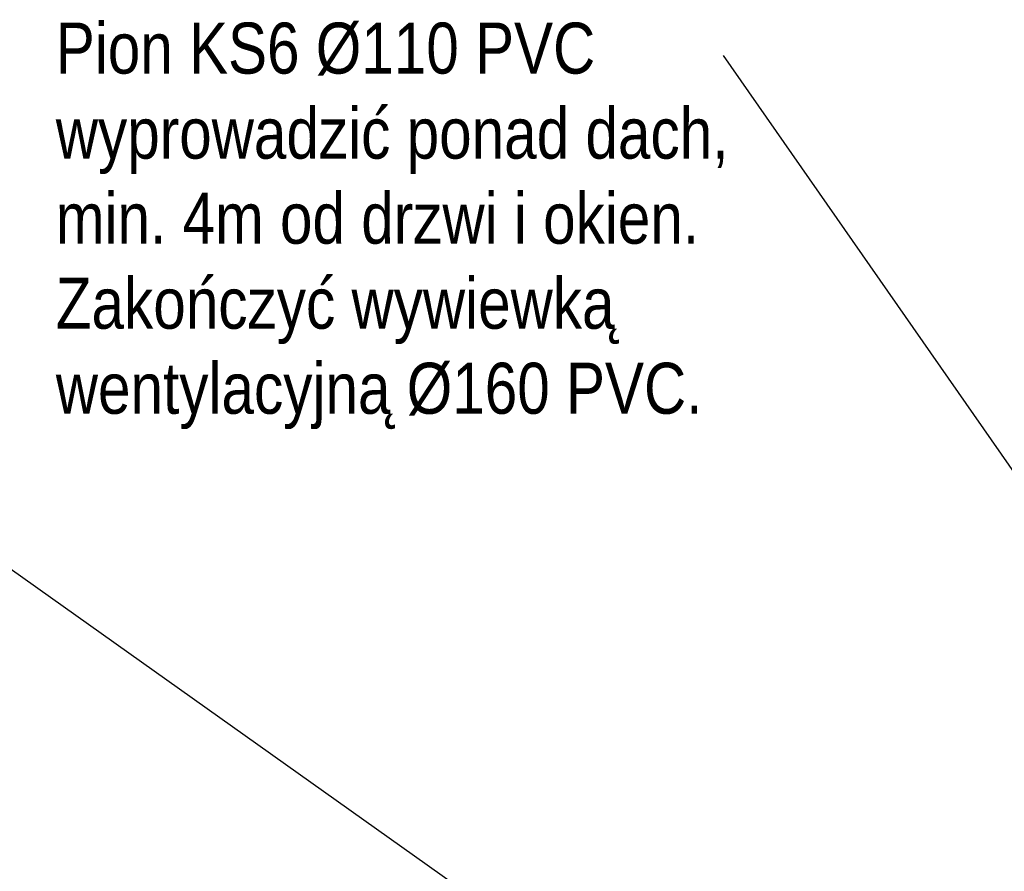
# Model space of a CAD drawing. Extents: x -142693 to 48124, y -57117 to 15617.
# Tile 22 of 24: x 35980 to 39383, y -40897 to -37952. Entities that reach past the tile are written whole.
import ezdxf
from ezdxf import colors
from ezdxf.entities.mleader import LeaderData, LeaderLine
from ezdxf.math import Vec2, Vec3

# ---------------------------------------------------------------- set-up
doc = ezdxf.new("R2010")
doc.units = 0
doc.layers.add('IS_opisy', color=7, linetype='Continuous', lineweight=30)
doc.styles.add('Opisowy', font='arial.ttf')

# ---------------------------------------------------------------- blocks, each defined once
blk = doc.blocks.new('_None')

msp = doc.modelspace()

# ---------------------------------------------------------------- leaders
at = {"layer": 'IS_opisy', "lineweight": 25}
ml = msp.add_multileader_mtext('Standard', dxfattribs=at)
ml.set_content('{\\fArial Narrow|b0|i0|c0|p34;P\\fArial Narrow|b0|i0|c238|p34;ion KS6 %%C110 PVC wyprowadzić ponad dach, min. 4m od drzwi i okien. Zakończyć wywiewką wentylacyjną %%C160 PVC.}', color=256, style='Opisowy')
ml.set_leader_properties()
ml.set_arrow_properties(name='NONE')
ml.build(insert=Vec2(0, 0))
ml.multileader.update_dxf_attribs({"dogleg_length": 0.1, "arrow_head_size": 9.04})
ctx = ml.context
ctx.base_point, ctx.char_height, ctx.arrow_head_size, ctx.landing_gap_size, ctx.plane_origin = Vec3(36104.091, -38076.017), 176.4, 9.04, 0.904, Vec3(44086.146, -43018.546)
notes = []
notes.append((ctx, [(1, (1, 1, 0), (38413.398, -38076.017), (-1, 0), 0.1, [(0, [(40340.341, -40843.713)], 0, [])])]))
ctx.mtext.insert, ctx.mtext.width, ctx.mtext.flow_direction = Vec3(36104.995, -37961.887), 2366.20606, 5
ml = msp.add_multileader_mtext('Standard', dxfattribs=at)
ml.set_content('{\\fArial Narrow|b0|i0|c238|p34;Podzlewowy separator tłuszczów }', color=256, style='Opisowy')
ml.set_leader_properties()
ml.set_arrow_properties(name='NONE')
ml.build(insert=Vec2(0, 0))
ml.multileader.update_dxf_attribs({"dogleg_length": 0.1, "arrow_head_size": 9.04})
ctx = ml.context
ctx.base_point, ctx.char_height, ctx.arrow_head_size, ctx.landing_gap_size, ctx.plane_origin = Vec3(33731.004, -39713.603), 176.4, 9.04, 0.904, Vec3(41620.308, -43394.996)
notes.append((ctx, [(1, (1, 1, 0), (35753.089, -39713.603), (-1, 0), 0.1, [(0, [(37874.503, -41220.163)], 0, [])])]))
ctx.mtext.insert, ctx.mtext.width, ctx.mtext.flow_direction = Vec3(33731.908, -39623.959), 2366.20606, 5
for ctx, leaders in notes:
    for number, flags, end, landing, length, lines in leaders:
        leader = LeaderData()
        leader.index, (leader.has_last_leader_line, leader.has_dogleg_vector, leader.attachment_direction) = number, flags
        leader.last_leader_point, leader.dogleg_vector, leader.dogleg_length = Vec3(end), Vec3(landing), length
        for number, points, colour, breaks in lines:
            line = LeaderLine()
            line.index, line.vertices, line.color, line.breaks = number, Vec3.list(points), colors.encode_raw_color(colour), breaks
            leader.lines.append(line)
        ctx.leaders.append(leader)

doc.saveas('drawing.dxf')
